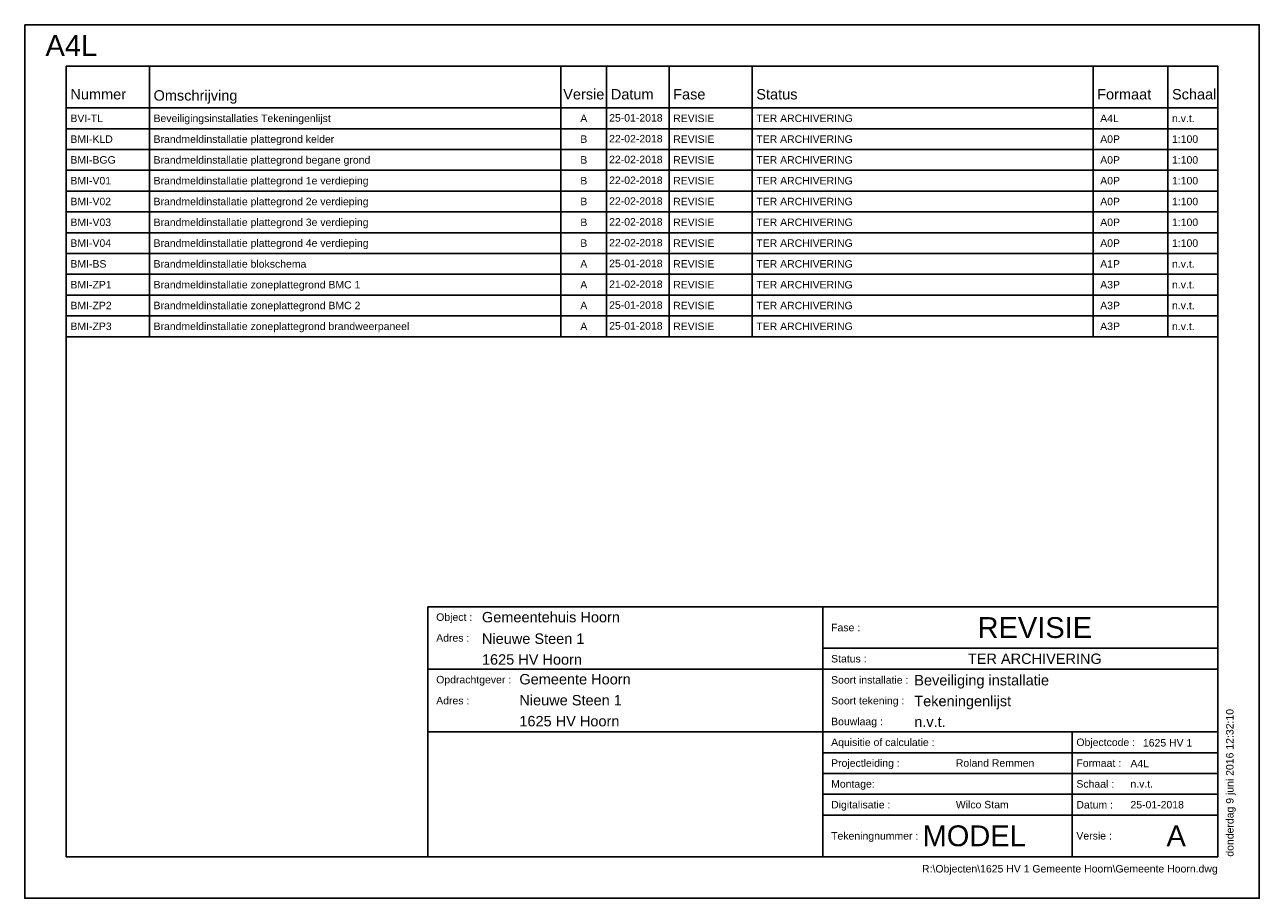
# Paper-space layout 'BVI-TL' of a CAD drawing. Header units: millimetres. Extents: x 928 to 1225, y 390 to 600.
import ezdxf
from ezdxf.enums import TextEntityAlignment as Align

# ---------------------------------------------------------------- set-up
doc = ezdxf.new("R2010")
doc.units = ezdxf.units.MM
for name, color, linetype in [('0 @ 1', 7, 'Continuous'), ('ALG-TNL-LYN', 7, 'Continuous'), ('ODH', 7, 'Continuous')]:
    doc.layers.add(name, color=color, linetype=linetype)
doc.styles.get("Standard").update_dxf_attribs({"font": 'arial.ttf'})

# ---------------------------------------------------------------- blocks, each defined once
blk = doc.blocks.new('*U83')
blk.add_lwpolyline([(0, 210), (0, 0), (297, 0), (297, 210)], close=True)
blk.add_lwpolyline([(10, 200), (10, 10), (287, 10), (287, 200), (10, 200)])
at = {"insert": (5, 205), "char_height": 5, "attachment_point": 4}
blk.add_mtext_dynamic_manual_height_columns('A4L', width=38.6692, gutter_width=12.5, heights=[0], dxfattribs=at)
blk = doc.blocks.new('*U27')
at = {"layer": 'ALG-TNL-LYN'}
for p, q in [((0, 0), (277, 0)), ((20, -5), (20, 0)), ((119, -5), (119, 0)), ((130, -5), (130, 0)), ((145, -5), (145, 0)), ((165, -5), (165, 0)), ((247, -5), (247, 0)), ((265, -5), (265, 0)), ((0, -5), (277, -5))]:
    blk.add_line(p, q, dxfattribs=at)
at = {"flags": 8}
for tag, p in [('TNR', (1, -2.5)), ('OMS', (21, -2.5)), ('FASE', (146, -2.5)), ('STS', (166, -2.5)), ('FRM', (248.73, -2.5)), ('SCH', (266, -2.5))]:
    blk.add_attdef(tag, text='', height=1.8, dxfattribs=at).set_placement(p, align=Align.MIDDLE_LEFT)
blk.add_attdef('V', text='', height=1.8, dxfattribs=at).set_placement((124.5, -2.5), align=Align.MIDDLE_CENTER)
blk = doc.blocks.new('*U65')
at = {"layer": 'ALG-TNL-LYN'}
for p, q in [((0, 0), (277, 0)), ((20, -5), (20, 0)), ((119, -5), (119, 0)), ((130, -5), (130, 0)), ((145, -5), (145, 0)), ((165, -5), (165, 0)), ((247, -5), (247, 0)), ((265, -5), (265, 0)), ((0, -5), (277, -5))]:
    blk.add_line(p, q, dxfattribs=at)
at = {"flags": 8}
for tag, p in [('TNR', (1, -2.5)), ('OMS', (21, -2.5)), ('FASE', (146, -2.5)), ('STS', (166, -2.5)), ('FRM', (248.73, -2.5)), ('SCH', (266, -2.5))]:
    blk.add_attdef(tag, text='', height=1.8, dxfattribs=at).set_placement(p, align=Align.MIDDLE_LEFT)
blk.add_attdef('V', text='', height=1.8, dxfattribs=at).set_placement((124.5, -2.5), align=Align.MIDDLE_CENTER)
blk = doc.blocks.new('*U66')
at = {"layer": 'ALG-TNL-LYN'}
for p, q in [((0, 0), (277, 0)), ((20, -5), (20, 0)), ((119, -5), (119, 0)), ((130, -5), (130, 0)), ((145, -5), (145, 0)), ((165, -5), (165, 0)), ((247, -5), (247, 0)), ((265, -5), (265, 0)), ((0, -5), (277, -5))]:
    blk.add_line(p, q, dxfattribs=at)
at = {"flags": 8}
for tag, p in [('TNR', (1, -2.5)), ('OMS', (21, -2.5)), ('FASE', (146, -2.5)), ('STS', (166, -2.5)), ('FRM', (248.73, -2.5)), ('SCH', (266, -2.5))]:
    blk.add_attdef(tag, text='', height=1.8, dxfattribs=at).set_placement(p, align=Align.MIDDLE_LEFT)
blk.add_attdef('V', text='', height=1.8, dxfattribs=at).set_placement((124.5, -2.5), align=Align.MIDDLE_CENTER)
blk = doc.blocks.new('*U67')
at = {"layer": 'ALG-TNL-LYN'}
for p, q in [((0, 0), (277, 0)), ((20, -5), (20, 0)), ((119, -5), (119, 0)), ((130, -5), (130, 0)), ((145, -5), (145, 0)), ((165, -5), (165, 0)), ((247, -5), (247, 0)), ((265, -5), (265, 0)), ((0, -5), (277, -5))]:
    blk.add_line(p, q, dxfattribs=at)
at = {"flags": 8}
for tag, p in [('TNR', (1, -2.5)), ('OMS', (21, -2.5)), ('FASE', (146, -2.5)), ('STS', (166, -2.5)), ('FRM', (248.73, -2.5)), ('SCH', (266, -2.5))]:
    blk.add_attdef(tag, text='', height=1.8, dxfattribs=at).set_placement(p, align=Align.MIDDLE_LEFT)
blk.add_attdef('V', text='', height=1.8, dxfattribs=at).set_placement((124.5, -2.5), align=Align.MIDDLE_CENTER)
blk = doc.blocks.new('*U68')
at = {"layer": 'ALG-TNL-LYN'}
for p, q in [((0, 0), (277, 0)), ((20, -5), (20, 0)), ((119, -5), (119, 0)), ((130, -5), (130, 0)), ((145, -5), (145, 0)), ((165, -5), (165, 0)), ((247, -5), (247, 0)), ((265, -5), (265, 0)), ((0, -5), (277, -5))]:
    blk.add_line(p, q, dxfattribs=at)
at = {"flags": 8}
for tag, p in [('TNR', (1, -2.5)), ('OMS', (21, -2.5)), ('FASE', (146, -2.5)), ('STS', (166, -2.5)), ('FRM', (248.73, -2.5)), ('SCH', (266, -2.5))]:
    blk.add_attdef(tag, text='', height=1.8, dxfattribs=at).set_placement(p, align=Align.MIDDLE_LEFT)
blk.add_attdef('V', text='', height=1.8, dxfattribs=at).set_placement((124.5, -2.5), align=Align.MIDDLE_CENTER)
blk = doc.blocks.new('*U69')
at = {"layer": 'ALG-TNL-LYN'}
for p, q in [((0, 0), (277, 0)), ((20, -5), (20, 0)), ((119, -5), (119, 0)), ((130, -5), (130, 0)), ((145, -5), (145, 0)), ((165, -5), (165, 0)), ((247, -5), (247, 0)), ((265, -5), (265, 0)), ((0, -5), (277, -5))]:
    blk.add_line(p, q, dxfattribs=at)
at = {"flags": 8}
for tag, p in [('TNR', (1, -2.5)), ('OMS', (21, -2.5)), ('FASE', (146, -2.5)), ('STS', (166, -2.5)), ('FRM', (248.73, -2.5)), ('SCH', (266, -2.5))]:
    blk.add_attdef(tag, text='', height=1.8, dxfattribs=at).set_placement(p, align=Align.MIDDLE_LEFT)
blk.add_attdef('V', text='', height=1.8, dxfattribs=at).set_placement((124.5, -2.5), align=Align.MIDDLE_CENTER)
blk = doc.blocks.new('*U70')
at = {"layer": 'ALG-TNL-LYN'}
for p, q in [((0, 0), (277, 0)), ((20, -5), (20, 0)), ((119, -5), (119, 0)), ((130, -5), (130, 0)), ((145, -5), (145, 0)), ((165, -5), (165, 0)), ((247, -5), (247, 0)), ((265, -5), (265, 0)), ((0, -5), (277, -5))]:
    blk.add_line(p, q, dxfattribs=at)
at = {"flags": 8}
for tag, p in [('TNR', (1, -2.5)), ('OMS', (21, -2.5)), ('FASE', (146, -2.5)), ('STS', (166, -2.5)), ('FRM', (248.73, -2.5)), ('SCH', (266, -2.5))]:
    blk.add_attdef(tag, text='', height=1.8, dxfattribs=at).set_placement(p, align=Align.MIDDLE_LEFT)
blk.add_attdef('V', text='', height=1.8, dxfattribs=at).set_placement((124.5, -2.5), align=Align.MIDDLE_CENTER)
blk = doc.blocks.new('*U71')
at = {"layer": 'ODH'}
for p, q in [((-190, 60.09), (0, 60.09)), ((-190, 60.09), (-190, 0)), ((-95, 0), (-95, 60.09)), ((0, 60.09), (0, 0)), ((-95, 50.09), (0, 50.09)), ((-95, 45.09), (-190, 45.09)), ((-95, 45.09), (0, 45.09)), ((-95, 45.09), (0, 45.09)), ((-95, 30), (-190, 30)), ((-95, 30), (0, 30)), ((-35, 30), (-35, 0)), ((-95, 25), (0, 25)), ((-95, 20), (0, 20)), ((-95, 15), (0, 15)), ((-95, 10), (0, 10)), ((-190, 0), (0, 0))]:
    blk.add_line(p, q, dxfattribs=at)
for s, p in [('Object :', (-188, 57.59)), ('Adres :', (-188, 52.59)), ('Fase :', (-93, 55.09)), ('Status :', (-93, 47.59)), ('Opdrachtgever :', (-188, 42.56)), ('Soort installatie :', (-93, 42.5)), ('Adres :', (-188, 37.52)), ('Soort tekening :', (-93, 37.5)), ('Bouwlaag :', (-93, 32.5)), ('Aquisitie of calculatie :', (-93, 27.5)), ('Objectcode :', (-34, 27.5)), ('Projectleiding :', (-93, 22.5)), ('Formaat :', (-34, 22.5)), ('Montage:', (-93, 17.5)), ('Schaal :', (-34, 17.5)), ('Digitalisatie :', (-93, 12.5)), ('Datum :', (-34, 12.48)), ('Tekeningnummer :', (-93, 5)), ('Versie :', (-34, 5.02))]:
    blk.add_text(s, height=1.8, dxfattribs=at).set_placement(p, align=Align.MIDDLE_LEFT)
at = {"layer": 'ODH', "flags": 8}
for tag, height, p in [('OBJECT', 2.5, (-177, 57.59)), ('ADRES_(OBJECT)', 2.5, (-177, 52.42)), ('POSTCODE_PLAATS_(OBJECT)', 2.5, (-177, 47.42)), ('OPDRACHTGEVER', 2.5, (-168, 42.66)), ('INSTALLATIE', 2.5, (-73, 42.42)), ('ADRES_(OPDRACHTGEVER)', 2.5, (-168, 37.62)), ('TEKENING', 2.5, (-73, 37.42)), ('POSTCODE_PLAATS_(OPDRACHTGEVER)', 2.5, (-168, 32.58)), ('BOUWLAAG', 2.5, (-73, 32.42)), ('AQUISITIE', 1.8, (-63, 27.52)), ('OBJECTCODE', 1.8, (-18, 27.38)), ('PROJECTLEIDING', 1.8, (-63, 22.52)), ('FORMAAT', 1.8, (-21, 22.38)), ('MONTAGE', 1.8, (-63, 17.52)), ('SCHAAL', 1.8, (-21, 17.5)), ('DIGITALISATIE', 1.8, (-63, 12.52)), ('DATUM', 1.8, (-21, 12.5)), ('SI-BD-ST-BL', 5, (-71, 5.02))]:
    blk.add_attdef(tag, text='', height=height, dxfattribs=at).set_placement(p, align=Align.MIDDLE_LEFT)
for tag, height, p in [('FASE', 5, (-44, 55.09)), ('STATUS', 2.5, (-44, 47.59)), ('V', 5, (-10, 5.02))]:
    blk.add_attdef(tag, text='', height=height, dxfattribs=at).set_placement(p, align=Align.MIDDLE_CENTER)
blk.add_attdef('PUBLICATIE-DATUM_EN_-TIJD', text='', height=1.8, rotation=90, dxfattribs=at).set_placement((2, 0), align=Align.TOP_LEFT)
blk.add_attdef('DOCUMENT_PAD_EN_BESTANDSNAAM', text='', height=1.8, dxfattribs=at).set_placement((0, -2), align=Align.TOP_RIGHT)
blk = doc.blocks.new('*U81')
at = {"layer": 'ALG-TNL-LYN'}
for p, q in [((0, 0), (277, 0)), ((20, -5), (20, 0)), ((119, -5), (119, 0)), ((130, -5), (130, 0)), ((145, -5), (145, 0)), ((165, -5), (165, 0)), ((247, -5), (247, 0)), ((265, -5), (265, 0)), ((0, -5), (277, -5))]:
    blk.add_line(p, q, dxfattribs=at)
at = {"flags": 8}
for tag, p in [('TNR', (1, -2.5)), ('OMS', (21, -2.5)), ('FASE', (146, -2.5)), ('STS', (166, -2.5)), ('FRM', (248.73, -2.5)), ('SCH', (266, -2.5))]:
    blk.add_attdef(tag, text='', height=1.8, dxfattribs=at).set_placement(p, align=Align.MIDDLE_LEFT)
blk.add_attdef('V', text='', height=1.8, dxfattribs=at).set_placement((124.5, -2.5), align=Align.MIDDLE_CENTER)
blk = doc.blocks.new('*U93')
at = {"layer": 'ALG-TNL-LYN'}
for p, q in [((0, 0), (277, 0)), ((20, -5), (20, 0)), ((119, -5), (119, 0)), ((130, -5), (130, 0)), ((145, -5), (145, 0)), ((165, -5), (165, 0)), ((247, -5), (247, 0)), ((265, -5), (265, 0)), ((0, -5), (277, -5))]:
    blk.add_line(p, q, dxfattribs=at)
at = {"flags": 8}
for tag, p in [('TNR', (1, -2.5)), ('OMS', (21, -2.5)), ('FASE', (146, -2.5)), ('STS', (166, -2.5)), ('FRM', (248.73, -2.5)), ('SCH', (266, -2.5))]:
    blk.add_attdef(tag, text='', height=1.8, dxfattribs=at).set_placement(p, align=Align.MIDDLE_LEFT)
blk.add_attdef('V', text='', height=1.8, dxfattribs=at).set_placement((124.5, -2.5), align=Align.MIDDLE_CENTER)

psp = doc.layouts.new('BVI-TL')

# ---------------------------------------------------------------- linework, layer by layer
at = {"layer": 'ALG-TNL-LYN'}
for p, q in [((958.39, 579.92), (958.39, 589.92)), ((1057.39, 579.92), (1057.39, 589.92)), ((1068.39, 579.92), (1068.39, 589.92)), ((1083.39, 579.92), (1083.39, 589.92)), ((1103.39, 579.92), (1103.39, 589.92)), ((1185.39, 579.92), (1185.39, 589.92)), ((1203.39, 579.92), (1203.39, 589.92))]:
    psp.add_line(p, q, dxfattribs=at)

# ---------------------------------------------------------------- block references
psp.add_blockref('*U83', (928.39, 389.92))
at = {"layer": '0 @ 1'}
ref = psp.add_blockref('*U27', (938.39, 579.92), dxfattribs=at)
ref.add_attrib('TNR', 'BVI-TL', dxfattribs={"layer": '0', "height": 1.8}).set_placement((939.39, 577.42), align=Align.MIDDLE_LEFT)
ref.add_attrib('OMS', 'Beveiligingsinstallaties Tekeningenlijst', dxfattribs={"layer": '0', "height": 1.8}).set_placement((959.39, 577.42), align=Align.MIDDLE_LEFT)
ref.add_attrib('V', 'A', dxfattribs={"layer": '0', "height": 1.8}).set_placement((1062.89, 577.42), align=Align.MIDDLE_CENTER)
ref.add_attrib('STS', 'TER ARCHIVERING', dxfattribs={"layer": '0', "height": 1.8}).set_placement((1104.39, 577.42), align=Align.MIDDLE_LEFT)
ref.add_attrib('FRM', 'A4L', dxfattribs={"layer": '0', "height": 1.8}).set_placement((1187.12, 577.42), align=Align.MIDDLE_LEFT)
ref.add_attrib('SCH', 'n.v.t.', dxfattribs={"layer": '0', "height": 1.8}).set_placement((1204.39, 577.42), align=Align.MIDDLE_LEFT)
ref.add_attrib('FASE', 'REVISIE', dxfattribs={"layer": '0', "height": 1.8}).set_placement((1084.39, 577.42), align=Align.MIDDLE_LEFT)
ref = psp.add_blockref('*U65', (938.39, 574.92), dxfattribs=at)
ref.add_attrib('TNR', 'BMI-KLD', dxfattribs={"layer": '0', "height": 1.8}).set_placement((939.39, 572.42), align=Align.MIDDLE_LEFT)
ref.add_attrib('OMS', 'Brandmeldinstallatie plattegrond kelder', dxfattribs={"layer": '0', "height": 1.8}).set_placement((959.39, 572.42), align=Align.MIDDLE_LEFT)
ref.add_attrib('V', 'B', dxfattribs={"layer": '0', "height": 1.8}).set_placement((1062.89, 572.42), align=Align.MIDDLE_CENTER)
ref.add_attrib('STS', 'TER ARCHIVERING', dxfattribs={"layer": '0', "height": 1.8}).set_placement((1104.39, 572.42), align=Align.MIDDLE_LEFT)
ref.add_attrib('FRM', 'A0P', dxfattribs={"layer": '0', "height": 1.8}).set_placement((1187.12, 572.42), align=Align.MIDDLE_LEFT)
ref.add_attrib('SCH', '1:100', dxfattribs={"layer": '0', "height": 1.8}).set_placement((1204.39, 572.42), align=Align.MIDDLE_LEFT)
ref.add_attrib('FASE', 'REVISIE', dxfattribs={"layer": '0', "height": 1.8}).set_placement((1084.39, 572.42), align=Align.MIDDLE_LEFT)
ref = psp.add_blockref('*U66', (938.39, 569.92), dxfattribs=at)
ref.add_attrib('TNR', 'BMI-BGG', dxfattribs={"layer": '0', "height": 1.8}).set_placement((939.39, 567.42), align=Align.MIDDLE_LEFT)
ref.add_attrib('OMS', 'Brandmeldinstallatie plattegrond begane grond', dxfattribs={"layer": '0', "height": 1.8}).set_placement((959.39, 567.42), align=Align.MIDDLE_LEFT)
ref.add_attrib('V', 'B', dxfattribs={"layer": '0', "height": 1.8}).set_placement((1062.89, 567.42), align=Align.MIDDLE_CENTER)
ref.add_attrib('STS', 'TER ARCHIVERING', dxfattribs={"layer": '0', "height": 1.8}).set_placement((1104.39, 567.42), align=Align.MIDDLE_LEFT)
ref.add_attrib('FRM', 'A0P', dxfattribs={"layer": '0', "height": 1.8}).set_placement((1187.12, 567.42), align=Align.MIDDLE_LEFT)
ref.add_attrib('SCH', '1:100', dxfattribs={"layer": '0', "height": 1.8}).set_placement((1204.39, 567.42), align=Align.MIDDLE_LEFT)
ref.add_attrib('FASE', 'REVISIE', dxfattribs={"layer": '0', "height": 1.8}).set_placement((1084.39, 567.42), align=Align.MIDDLE_LEFT)
ref = psp.add_blockref('*U67', (938.39, 564.92), dxfattribs=at)
ref.add_attrib('TNR', 'BMI-V01', dxfattribs={"layer": '0', "height": 1.8}).set_placement((939.39, 562.42), align=Align.MIDDLE_LEFT)
ref.add_attrib('OMS', 'Brandmeldinstallatie plattegrond 1e verdieping', dxfattribs={"layer": '0', "height": 1.8}).set_placement((959.39, 562.42), align=Align.MIDDLE_LEFT)
ref.add_attrib('V', 'B', dxfattribs={"layer": '0', "height": 1.8}).set_placement((1062.89, 562.42), align=Align.MIDDLE_CENTER)
ref.add_attrib('STS', 'TER ARCHIVERING', dxfattribs={"layer": '0', "height": 1.8}).set_placement((1104.39, 562.42), align=Align.MIDDLE_LEFT)
ref.add_attrib('FRM', 'A0P', dxfattribs={"layer": '0', "height": 1.8}).set_placement((1187.12, 562.42), align=Align.MIDDLE_LEFT)
ref.add_attrib('SCH', '1:100', dxfattribs={"layer": '0', "height": 1.8}).set_placement((1204.39, 562.42), align=Align.MIDDLE_LEFT)
ref.add_attrib('FASE', 'REVISIE', dxfattribs={"layer": '0', "height": 1.8}).set_placement((1084.39, 562.42), align=Align.MIDDLE_LEFT)
ref = psp.add_blockref('*U68', (938.39, 559.92), dxfattribs=at)
ref.add_attrib('TNR', 'BMI-V02', dxfattribs={"layer": '0', "height": 1.8}).set_placement((939.39, 557.42), align=Align.MIDDLE_LEFT)
ref.add_attrib('OMS', 'Brandmeldinstallatie plattegrond 2e verdieping', dxfattribs={"layer": '0', "height": 1.8}).set_placement((959.39, 557.42), align=Align.MIDDLE_LEFT)
ref.add_attrib('V', 'B', dxfattribs={"layer": '0', "height": 1.8}).set_placement((1062.89, 557.42), align=Align.MIDDLE_CENTER)
ref.add_attrib('STS', 'TER ARCHIVERING', dxfattribs={"layer": '0', "height": 1.8}).set_placement((1104.39, 557.42), align=Align.MIDDLE_LEFT)
ref.add_attrib('FRM', 'A0P', dxfattribs={"layer": '0', "height": 1.8}).set_placement((1187.12, 557.42), align=Align.MIDDLE_LEFT)
ref.add_attrib('SCH', '1:100', dxfattribs={"layer": '0', "height": 1.8}).set_placement((1204.39, 557.42), align=Align.MIDDLE_LEFT)
ref.add_attrib('FASE', 'REVISIE', dxfattribs={"layer": '0', "height": 1.8}).set_placement((1084.39, 557.42), align=Align.MIDDLE_LEFT)
ref = psp.add_blockref('*U69', (938.39, 554.92), dxfattribs=at)
ref.add_attrib('TNR', 'BMI-V03', dxfattribs={"layer": '0', "height": 1.8}).set_placement((939.39, 552.42), align=Align.MIDDLE_LEFT)
ref.add_attrib('OMS', 'Brandmeldinstallatie plattegrond 3e verdieping', dxfattribs={"layer": '0', "height": 1.8}).set_placement((959.39, 552.42), align=Align.MIDDLE_LEFT)
ref.add_attrib('V', 'B', dxfattribs={"layer": '0', "height": 1.8}).set_placement((1062.89, 552.42), align=Align.MIDDLE_CENTER)
ref.add_attrib('STS', 'TER ARCHIVERING', dxfattribs={"layer": '0', "height": 1.8}).set_placement((1104.39, 552.42), align=Align.MIDDLE_LEFT)
ref.add_attrib('FRM', 'A0P', dxfattribs={"layer": '0', "height": 1.8}).set_placement((1187.12, 552.42), align=Align.MIDDLE_LEFT)
ref.add_attrib('SCH', '1:100', dxfattribs={"layer": '0', "height": 1.8}).set_placement((1204.39, 552.42), align=Align.MIDDLE_LEFT)
ref.add_attrib('FASE', 'REVISIE', dxfattribs={"layer": '0', "height": 1.8}).set_placement((1084.39, 552.42), align=Align.MIDDLE_LEFT)
ref = psp.add_blockref('*U70', (938.39, 549.92), dxfattribs=at)
ref.add_attrib('TNR', 'BMI-V04', dxfattribs={"layer": '0', "height": 1.8}).set_placement((939.39, 547.42), align=Align.MIDDLE_LEFT)
ref.add_attrib('OMS', 'Brandmeldinstallatie plattegrond 4e verdieping', dxfattribs={"layer": '0', "height": 1.8}).set_placement((959.39, 547.42), align=Align.MIDDLE_LEFT)
ref.add_attrib('V', 'B', dxfattribs={"layer": '0', "height": 1.8}).set_placement((1062.89, 547.42), align=Align.MIDDLE_CENTER)
ref.add_attrib('STS', 'TER ARCHIVERING', dxfattribs={"layer": '0', "height": 1.8}).set_placement((1104.39, 547.42), align=Align.MIDDLE_LEFT)
ref.add_attrib('FRM', 'A0P', dxfattribs={"layer": '0', "height": 1.8}).set_placement((1187.12, 547.42), align=Align.MIDDLE_LEFT)
ref.add_attrib('SCH', '1:100', dxfattribs={"layer": '0', "height": 1.8}).set_placement((1204.39, 547.42), align=Align.MIDDLE_LEFT)
ref.add_attrib('FASE', 'REVISIE', dxfattribs={"layer": '0', "height": 1.8}).set_placement((1084.39, 547.42), align=Align.MIDDLE_LEFT)
ref = psp.add_blockref('*U81', (938.39, 544.92), dxfattribs=at)
ref.add_attrib('TNR', 'BMI-BS', dxfattribs={"layer": '0', "height": 1.8}).set_placement((939.39, 542.42), align=Align.MIDDLE_LEFT)
ref.add_attrib('OMS', 'Brandmeldinstallatie blokschema', dxfattribs={"layer": '0', "height": 1.8}).set_placement((959.39, 542.42), align=Align.MIDDLE_LEFT)
ref.add_attrib('V', 'A', dxfattribs={"layer": '0', "height": 1.8}).set_placement((1062.89, 542.42), align=Align.MIDDLE_CENTER)
ref.add_attrib('STS', 'TER ARCHIVERING', dxfattribs={"layer": '0', "height": 1.8}).set_placement((1104.39, 542.42), align=Align.MIDDLE_LEFT)
ref.add_attrib('FRM', 'A1P', dxfattribs={"layer": '0', "height": 1.8}).set_placement((1187.12, 542.42), align=Align.MIDDLE_LEFT)
ref.add_attrib('SCH', 'n.v.t.', dxfattribs={"layer": '0', "height": 1.8}).set_placement((1204.39, 542.42), align=Align.MIDDLE_LEFT)
ref.add_attrib('FASE', 'REVISIE', dxfattribs={"layer": '0', "height": 1.8}).set_placement((1084.39, 542.42), align=Align.MIDDLE_LEFT)
ref = psp.add_blockref('*U93', (938.39, 539.92), dxfattribs=at)
ref.add_attrib('TNR', 'BMI-ZP1', dxfattribs={"layer": '0', "height": 1.8}).set_placement((939.39, 537.42), align=Align.MIDDLE_LEFT)
ref.add_attrib('OMS', 'Brandmeldinstallatie zoneplattegrond BMC 1', dxfattribs={"layer": '0', "height": 1.8}).set_placement((959.39, 537.42), align=Align.MIDDLE_LEFT)
ref.add_attrib('V', 'A', dxfattribs={"layer": '0', "height": 1.8}).set_placement((1062.89, 537.42), align=Align.MIDDLE_CENTER)
ref.add_attrib('STS', 'TER ARCHIVERING', dxfattribs={"layer": '0', "height": 1.8}).set_placement((1104.39, 537.42), align=Align.MIDDLE_LEFT)
ref.add_attrib('FRM', 'A3P', dxfattribs={"layer": '0', "height": 1.8}).set_placement((1187.12, 537.42), align=Align.MIDDLE_LEFT)
ref.add_attrib('SCH', 'n.v.t.', dxfattribs={"layer": '0', "height": 1.8}).set_placement((1204.39, 537.42), align=Align.MIDDLE_LEFT)
ref.add_attrib('FASE', 'REVISIE', dxfattribs={"layer": '0', "height": 1.8}).set_placement((1084.39, 537.42), align=Align.MIDDLE_LEFT)
ref = psp.add_blockref('*U93', (938.39, 534.92), dxfattribs=at)
ref.add_attrib('TNR', 'BMI-ZP2', dxfattribs={"layer": '0', "height": 1.8}).set_placement((939.39, 532.42), align=Align.MIDDLE_LEFT)
ref.add_attrib('OMS', 'Brandmeldinstallatie zoneplattegrond BMC 2', dxfattribs={"layer": '0', "height": 1.8}).set_placement((959.39, 532.42), align=Align.MIDDLE_LEFT)
ref.add_attrib('V', 'A', dxfattribs={"layer": '0', "height": 1.8}).set_placement((1062.89, 532.42), align=Align.MIDDLE_CENTER)
ref.add_attrib('STS', 'TER ARCHIVERING', dxfattribs={"layer": '0', "height": 1.8}).set_placement((1104.39, 532.42), align=Align.MIDDLE_LEFT)
ref.add_attrib('FRM', 'A3P', dxfattribs={"layer": '0', "height": 1.8}).set_placement((1187.12, 532.42), align=Align.MIDDLE_LEFT)
ref.add_attrib('SCH', 'n.v.t.', dxfattribs={"layer": '0', "height": 1.8}).set_placement((1204.39, 532.42), align=Align.MIDDLE_LEFT)
ref.add_attrib('FASE', 'REVISIE', dxfattribs={"layer": '0', "height": 1.8}).set_placement((1084.39, 532.42), align=Align.MIDDLE_LEFT)
ref = psp.add_blockref('*U93', (938.39, 529.92), dxfattribs=at)
ref.add_attrib('TNR', 'BMI-ZP3', dxfattribs={"layer": '0', "height": 1.8}).set_placement((939.39, 527.42), align=Align.MIDDLE_LEFT)
ref.add_attrib('OMS', 'Brandmeldinstallatie zoneplattegrond brandweerpaneel', dxfattribs={"layer": '0', "height": 1.8}).set_placement((959.39, 527.42), align=Align.MIDDLE_LEFT)
ref.add_attrib('V', 'A', dxfattribs={"layer": '0', "height": 1.8}).set_placement((1062.89, 527.42), align=Align.MIDDLE_CENTER)
ref.add_attrib('STS', 'TER ARCHIVERING', dxfattribs={"layer": '0', "height": 1.8}).set_placement((1104.39, 527.42), align=Align.MIDDLE_LEFT)
ref.add_attrib('FRM', 'A3P', dxfattribs={"layer": '0', "height": 1.8}).set_placement((1187.12, 527.42), align=Align.MIDDLE_LEFT)
ref.add_attrib('SCH', 'n.v.t.', dxfattribs={"layer": '0', "height": 1.8}).set_placement((1204.39, 527.42), align=Align.MIDDLE_LEFT)
ref.add_attrib('FASE', 'REVISIE', dxfattribs={"layer": '0', "height": 1.8}).set_placement((1084.39, 527.42), align=Align.MIDDLE_LEFT)
ref = psp.add_blockref('*U71', (1215.39, 399.92), dxfattribs=at)
ref.add_attrib('OBJECT', 'Gemeentehuis Hoorn', dxfattribs={"layer": 'ODH', "height": 2.5}).set_placement((1038.39, 457.5), align=Align.MIDDLE_LEFT)
ref.add_attrib('ADRES_(OBJECT)', 'Nieuwe Steen 1', dxfattribs={"layer": 'ODH', "height": 2.5}).set_placement((1038.39, 452.33), align=Align.MIDDLE_LEFT)
ref.add_attrib('POSTCODE_PLAATS_(OBJECT)', '1625 HV Hoorn', dxfattribs={"layer": 'ODH', "height": 2.5}).set_placement((1038.39, 447.33), align=Align.MIDDLE_LEFT)
ref.add_attrib('OPDRACHTGEVER', 'Gemeente Hoorn', dxfattribs={"layer": 'ODH', "height": 2.5}).set_placement((1047.39, 442.58), align=Align.MIDDLE_LEFT)
ref.add_attrib('ADRES_(OPDRACHTGEVER)', 'Nieuwe Steen 1', dxfattribs={"layer": 'ODH', "height": 2.5}).set_placement((1047.39, 437.54), align=Align.MIDDLE_LEFT)
ref.add_attrib('POSTCODE_PLAATS_(OPDRACHTGEVER)', '1625 HV Hoorn', dxfattribs={"layer": 'ODH', "height": 2.5}).set_placement((1047.39, 432.5), align=Align.MIDDLE_LEFT)
ref.add_attrib('FASE', 'REVISIE', dxfattribs={"layer": 'ODH', "height": 5}).set_placement((1171.39, 455), align=Align.MIDDLE_CENTER)
ref.add_attrib('STATUS', 'TER ARCHIVERING', dxfattribs={"layer": 'ODH', "height": 2.5}).set_placement((1171.39, 447.5), align=Align.MIDDLE_CENTER)
ref.add_attrib('INSTALLATIE', 'Beveiliging installatie', dxfattribs={"layer": 'ODH', "height": 2.5}).set_placement((1142.39, 442.34), align=Align.MIDDLE_LEFT)
ref.add_attrib('TEKENING', 'Tekeningenlijst', dxfattribs={"layer": 'ODH', "height": 2.5}).set_placement((1142.39, 437.34), align=Align.MIDDLE_LEFT)
ref.add_attrib('BOUWLAAG', 'n.v.t.', dxfattribs={"layer": 'ODH', "height": 2.5}).set_placement((1142.39, 432.34), align=Align.MIDDLE_LEFT)
ref.add_attrib('PROJECTLEIDING', 'Roland Remmen', dxfattribs={"layer": 'ODH', "height": 1.8}).set_placement((1152.39, 422.44), align=Align.MIDDLE_LEFT)
ref.add_attrib('DIGITALISATIE', 'Wilco Stam', dxfattribs={"layer": 'ODH', "height": 1.8}).set_placement((1152.39, 412.44), align=Align.MIDDLE_LEFT)
ref.add_attrib('SI-BD-ST-BL', 'MODEL', dxfattribs={"layer": 'ODH', "height": 5}).set_placement((1144.39, 404.94), align=Align.MIDDLE_LEFT)
ref.add_attrib('OBJECTCODE', '1625 HV 1', dxfattribs={"layer": 'ODH', "height": 1.8}).set_placement((1197.39, 427.3), align=Align.MIDDLE_LEFT)
ref.add_attrib('FORMAAT', 'A4L', dxfattribs={"layer": 'ODH', "height": 1.8}).set_placement((1194.39, 422.3), align=Align.MIDDLE_LEFT)
ref.add_attrib('SCHAAL', 'n.v.t.', dxfattribs={"layer": 'ODH', "height": 1.8}).set_placement((1194.39, 417.42), align=Align.MIDDLE_LEFT)
ref.add_attrib('DATUM', '25-01-2018', dxfattribs={"layer": 'ODH', "height": 1.8}).set_placement((1194.39, 412.42), align=Align.MIDDLE_LEFT)
ref.add_attrib('V', 'A', dxfattribs={"layer": 'ODH', "height": 5}).set_placement((1205.39, 404.94), align=Align.MIDDLE_CENTER)
ref.add_attrib('DOCUMENT_PAD_EN_BESTANDSNAAM', 'R:\\Objecten\\1625 HV 1 Gemeente Hoorn\\Gemeente Hoorn.dwg', dxfattribs={"layer": 'ODH', "height": 1.8}).set_placement((1215.39, 397.92), align=Align.TOP_RIGHT)
ref.add_attrib('PUBLICATIE-DATUM_EN_-TIJD', 'donderdag 9 juni 2016 12:32:10', dxfattribs={"layer": 'ODH', "height": 1.8, "rotation": 90}).set_placement((1217.39, 399.92), align=Align.TOP_LEFT)

# ---------------------------------------------------------------- texts
for s, width, heights, insert, char_height, attachment_point in [('Nummer', 27.1429, [0], (939.39, 581.92), 2.5, 7), ('Omschrijving', 27.1429, [0], (959.39, 580.92), 2.5, 7), ('Versie', 27.1429, [0], (1062.89, 581.92), 2.5, 8), ('Datum', 27.1429, [0], (1069.39, 581.92), 2.5, 7), ('Fase', 27.1429, [0], (1084.39, 581.92), 2.5, 7), ('Status', 27.1429, [0], (1104.39, 581.92), 2.5, 7), ('Formaat', 27.1429, [0], (1186.39, 581.92), 2.5, 7), ('Schaal', 27.1429, [0], (1204.39, 581.92), 2.5, 7), ('25-01-2018', 19.3633, [1.84], (1068.98, 577.51), 1.8, 4), ('22-02-2018', 19.3633, [0], (1068.98, 572.51), 1.8, 4), ('22-02-2018', 19.3633, [0], (1068.98, 567.51), 1.8, 4), ('22-02-2018', 19.3633, [0], (1068.98, 562.51), 1.8, 4), ('22-02-2018', 19.3633, [0], (1068.98, 557.51), 1.8, 4), ('22-02-2018', 19.3633, [0], (1068.98, 552.51), 1.8, 4), ('22-02-2018', 19.3633, [0], (1068.98, 547.51), 1.8, 4), ('25-01-2018', 19.3633, [0], (1068.98, 542.51), 1.8, 4), ('21-02-2018', 19.3633, [0], (1068.98, 537.51), 1.8, 4), ('25-01-2018', 19.3633, [0], (1068.98, 532.51), 1.8, 4), ('25-01-2018', 19.3633, [0], (1068.98, 527.51), 1.8, 4)]:
    psp.add_mtext_dynamic_manual_height_columns(s, width=width, gutter_width=1250, heights=heights, dxfattribs=dict(insert=insert, char_height=char_height, attachment_point=attachment_point))

doc.saveas('drawing.dxf')
